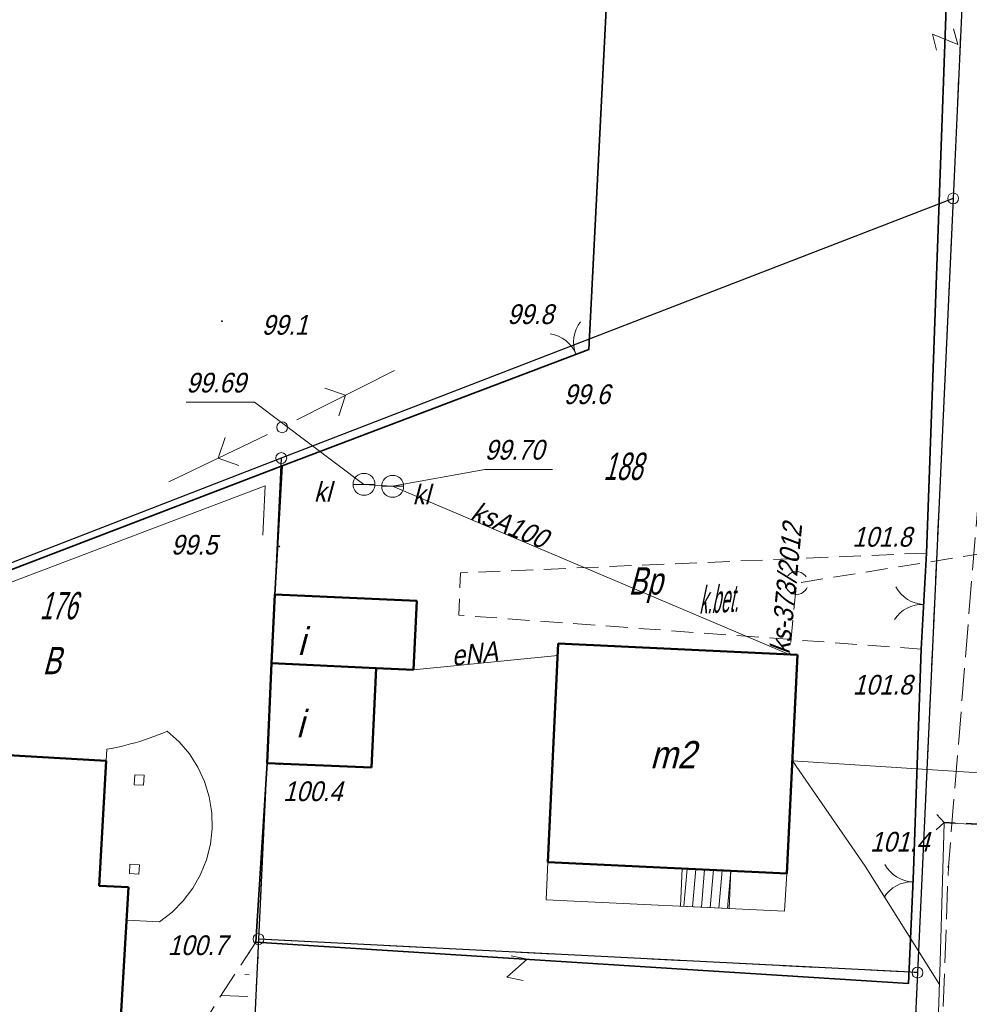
# Model space of a CAD drawing. Extents: x 6530721 to 6531385, y 5978377 to 5979143.
# Tile 131 of 146: x 6530940 to 6530983, y 5979033 to 5979078. Entities that reach past the tile are written whole.
import ezdxf
from ezdxf.enums import TextEntityAlignment as Align

# ---------------------------------------------------------------- set-up
doc = ezdxf.new("R2010")
doc.units = 0
for name, pattern in [('AB_rokocin 2014-08-13 AC2004$0$1.0_0.5', [1.5, 1, -0.5]), ('AB_rokocin 2014-08-13 AC2004$0$1.5_0.5', [2, 1.5, -0.5]), ('AB_rokocin 2014-08-13 AC2004$0$823-500', [1.75, 1.25, -0.5]), ('AB_rokocin 2014-08-13 AC2004$0$ib05_500', [1, 0.5, -0.5]), ('AB_rokocin 2014-08-13 AC2004$0$l217_500', [2, 1.5, -0.5]), ('AB_rokocin 2014-08-13 AC2004$0$l219_500', [0]), ('AB_rokocin 2014-08-13 AC2004$0$mz1.0_0.5', [1.5, 1, -0.5])]:
    doc.linetypes.add(name, pattern=pattern)
for name, color, linetype, lineweight in [('AB-wymiarowa', 7, 'Continuous', 30), ('AB_rokocin 2014-08-13 AC2004$0$202-Punkt graniczny stabilizowany trwale', 7, 'Continuous', 18), ('AB_rokocin 2014-08-13 AC2004$0$209-Opis konturu klasyfikacyjnego', 7, 'Continuous', 18), ('AB_rokocin 2014-08-13 AC2004$0$211-Nr działki', 7, 'Continuous', 18), ('AB_rokocin 2014-08-13 AC2004$0$217-Granica konturu klasyfikcyjnego', 7, 'Continuous', 18), ('AB_rokocin 2014-08-13 AC2004$0$219-Linia granicy', 7, 'Continuous', 18), ('AB_rokocin 2014-08-13 AC2004$0$310-podpora obiektu trwale związanego z budynkiem (powierzchnia)', 7, 'Continuous', 18), ('AB_rokocin 2014-08-13 AC2004$0$312-Budynek', 7, 'Continuous', 18), ('AB_rokocin 2014-08-13 AC2004$0$312-Numer ewidencyjny budynku-Atr124', 7, 'Continuous', 18), ('AB_rokocin 2014-08-13 AC2004$0$352-schody (powierzchnia)', 7, 'Continuous', 18), ('AB_rokocin 2014-08-13 AC2004$0$433-Chodnik', 7, 'Continuous', 18), ('AB_rokocin 2014-08-13 AC2004$0$510-Podpora jednosłupowa symb.-SEPOW', 7, 'Continuous', 18), ('AB_rokocin 2014-08-13 AC2004$0$516-Kierunek linii eN-SEPOW', 7, 'Continuous', 18), ('AB_rokocin 2014-08-13 AC2004$0$820-Skarpa nieumocniona', 7, 'Continuous', 18), ('AB_rokocin 2014-08-13 AC2004$0$824-Podnóże skarpy nieumocninej', 7, 'Continuous', 18), ('AB_rokocin 2014-08-13 AC2004$0$903-Żywopłot', 7, 'Continuous', 18), ('AB_rokocin 2014-08-13 AC2004$0$905-Brama w ogrodzeniu', 7, 'Continuous', 18), ('AB_rokocin 2014-08-13 AC2004$0$991-Przehaczenie', 7, 'Continuous', 18), ('AB_rokocin 2014-08-13 AC2004$0$chodnik (powierzchnia)', 7, 'Continuous', 18), ('AB_rokocin 2014-08-13 AC2004$0$jezdnia (powierzchnia)', 7, 'Continuous', 18), ('AB_rokocin 2014-08-13 AC2004$0$ogrodzenie trwałe (linia)', 7, 'Continuous', 18), ('AB_rokocin 2014-08-13 AC2004$0$osadnik kanalizacji lokalnej (dół Chambeau) (powierzchnia)-SK - symbol', 7, 'Continuous', 18), ('AB_rokocin 2014-08-13 AC2004$0$osadnik kanalizacji lokalnej (dół Chambeau) (powierzchnia)-SK - symbol-Atr17', 7, 'Continuous', 18), ('AB_rokocin 2014-08-13 AC2004$0$osadnik kanalizacji lokalnej (dół Chambeau) (powierzchnia)-SK - symbol-Atr2', 7, 'Continuous', 18), ('AB_rokocin 2014-08-13 AC2004$0$przepust (linia)', 7, 'Continuous', 18), ('AB_rokocin 2014-08-13 AC2004$0$przepust (linia) - symbol', 7, 'Continuous', 18), ('AB_rokocin 2014-08-13 AC2004$0$przewód elektroenergetyczny (linia)-SEPOD', 7, 'Continuous', 18), ('AB_rokocin 2014-08-13 AC2004$0$przewód elektroenergetyczny (linia)-SEPOD-Atr1', 7, 'Continuous', 18), ('AB_rokocin 2014-08-13 AC2004$0$przewód kanalizacyjny (linia)-SK', 7, 'Continuous', 18), ('AB_rokocin 2014-08-13 AC2004$0$przewód kanalizacyjny (linia)-SK-Atr1', 7, 'Continuous', 18), ('AB_rokocin 2014-08-13 AC2004$0$przewód kanalizacyjny - projektowany (linia)-SK', 7, 'Continuous', 18), ('AB_rokocin 2014-08-13 AC2004$0$przewód kanalizacyjny - projektowany (linia)-SK-Atr1', 7, 'Continuous', 18), ('AB_rokocin 2014-08-13 AC2004$0$przewód telekomunikacyjny (linia)-STPOD', 7, 'Continuous', 18), ('AB_rokocin 2014-08-13 AC2004$0$przewód wodociągowy (linia)-SW', 7, 'Continuous', 18), ('AB_rokocin 2014-08-13 AC2004$0$punkt wysokościowy naturalny', 7, 'Continuous', 18), ('AB_rokocin 2014-08-13 AC2004$0$punkt wysokościowy naturalny-Atr2', 7, 'Continuous', 18)]:
    doc.layers.add(name, color=color, linetype=linetype, lineweight=lineweight)
doc.styles.add('AB_rokocin 2014-08-13 AC2004$0$Standard', font='txt')
doc.linetypes.add('AB_rokocin 2014-08-13 AC2004$0$902-500', pattern='A,3.75,0,[1,ksztalty.shx,S=0.5,R=0,X=0,Y=0],3.75', length=7.5)
doc.linetypes.add('AB_rokocin 2014-08-13 AC2004$0$903-500', pattern='A,0,-0.001,0,[6,ksztalty.shx,S=0.667,R=0,X=0,Y=0],-3', length=3.001)

# ---------------------------------------------------------------- blocks, each defined once
blk = doc.blocks.new('AB_rokocin 2014-08-13 AC2004$0$PW01')
at = {"linetype": 'Continuous', "lineweight": 13}
h = blk.add_hatch(color=0, dxfattribs=at)
edge = h.paths.add_edge_path()
edge.add_arc((0, 0), 0.045, 0, 360)
blk = doc.blocks.new('AB_rokocin 2014-08-13 AC2004$0$516')
at = {"color": 0, "linetype": 'Continuous', "lineweight": 0}
for p, q in [((3.25, 0), (2.543, 0.707)), ((0.75, 0), (5.75, 0)), ((3.25, 0), (2.543, -0.707))]:
    blk.add_line(p, q, dxfattribs=at)
blk = doc.blocks.new('AB_rokocin 2014-08-13 AC2004$0$510')
at = {"color": 0, "linetype": 'Continuous', "lineweight": 0}
blk.add_circle((0, 0), 0.25, dxfattribs=at)
blk = doc.blocks.new('AB_rokocin 2014-08-13 AC2004$0$US07')
at = {"color": 0, "linetype": 'Continuous', "lineweight": 13}
for q in [(-0.5, 0), (0.5, 0)]:
    blk.add_line((0, 0), q, dxfattribs=at)
blk.add_circle((0, 0), 0.5, dxfattribs=at)
blk = doc.blocks.new('AB_rokocin 2014-08-13 AC2004$0$991')
at = {"color": 0, "linetype": 'Continuous', "lineweight": 0}
for p, q in [((-0.375, 0.5), (0.375, 0.5)), ((-0.375, -0.5), (0.375, 0.5)), ((-0.375, -0.5), (0.375, -0.5))]:
    blk.add_line(p, q, dxfattribs=at)
blk = doc.blocks.new('AB_rokocin 2014-08-13 AC2004$0$905')
at = {"color": 0, "linetype": 'Continuous', "lineweight": 0}
for centre, start, end in [((-1.5, 0), 0, 60), ((1.5, 0), 120, 180)]:
    blk.add_arc(centre, 1.5, start, end, dxfattribs=at)
blk = doc.blocks.new('AB_rokocin 2014-08-13 AC2004$0$IB05')
at = {"color": 0, "linetype": 'Continuous', "lineweight": 13}
for q in [(0.354, 0.354), (0.354, -0.354)]:
    blk.add_line((0, 0), q, dxfattribs=at)
blk = doc.blocks.new('AB_rokocin 2014-08-13 AC2004$0$202')
at = {"color": 0, "linetype": 'Continuous', "lineweight": 0}
blk.add_circle((0, 0), 0.25, dxfattribs=at)
blk = doc.blocks.new('AB_rokocin 2014-08-13 AC2004')
at = {"layer": 'AB_rokocin 2014-08-13 AC2004$0$217-Granica konturu klasyfikcyjnego', "color": 3, "linetype": 'AB_rokocin 2014-08-13 AC2004$0$l217_500', "lineweight": 18, "flags": 128}
for points in [[(6530982.74, 5979070.17), (6530983.29, 5979082.25)], [(6530982.74, 5979070.17), (6530983.29, 5979082.25)], [(6530952.03, 5979058.3), (6530982.74, 5979070.17)], [(6530952.03, 5979058.3), (6530982.74, 5979070.17)], [(6530981.11, 5979034.78), (6530982.74, 5979070.17)], [(6530981.11, 5979034.78), (6530982.74, 5979070.17)], [(6530921.79, 5979046.56), (6530952.03, 5979058.3)], [(6530921.79, 5979046.56), (6530952.03, 5979058.3)], [(6530950.99, 5979036.31), (6530952.03, 5979058.3)], [(6530950.99, 5979036.31), (6530952.03, 5979058.3)], [(6530950.55, 5979026.95), (6530950.99, 5979036.31)], [(6530950.55, 5979026.95), (6530950.99, 5979036.31)], [(6530950.99, 5979036.31), (6530981.11, 5979034.78)], [(6530950.99, 5979036.31), (6530981.11, 5979034.78)], [(6530979.95, 5979009.75), (6530981.11, 5979034.78)], [(6530979.95, 5979009.75), (6530981.11, 5979034.78)]]:
    blk.add_lwpolyline(points, dxfattribs=at)
at = {"layer": 'AB_rokocin 2014-08-13 AC2004$0$219-Linia granicy', "color": 92, "linetype": 'AB_rokocin 2014-08-13 AC2004$0$l219_500', "lineweight": 30, "flags": 128}
for points in [[(6530983.29, 5979082.25), (6530982.74, 5979070.17)], [(6530983.29, 5979082.25), (6530982.74, 5979070.17)], [(6530982.74, 5979070.17), (6530952.03, 5979058.3)], [(6530982.74, 5979070.17), (6530952.03, 5979058.3)], [(6530982.74, 5979070.17), (6530981.11, 5979034.78)], [(6530982.74, 5979070.17), (6530981.11, 5979034.78)], [(6530952.03, 5979058.3), (6530921.79, 5979046.56)], [(6530952.03, 5979058.3), (6530921.79, 5979046.56)], [(6530952.03, 5979058.3), (6530950.99, 5979036.31)], [(6530952.03, 5979058.3), (6530950.99, 5979036.31)], [(6530950.99, 5979036.31), (6530950.55, 5979026.95)], [(6530950.99, 5979036.31), (6530950.55, 5979026.95)], [(6530981.11, 5979034.78), (6530950.99, 5979036.31)], [(6530981.11, 5979034.78), (6530950.99, 5979036.31)], [(6530981.11, 5979034.78), (6530979.95, 5979009.75)], [(6530981.11, 5979034.78), (6530979.95, 5979009.75)]]:
    blk.add_lwpolyline(points, dxfattribs=at)
at = {"layer": 'AB_rokocin 2014-08-13 AC2004$0$310-podpora obiektu trwale związanego z budynkiem (powierzchnia)', "color": 7, "linetype": 'Continuous', "lineweight": 18, "flags": 128}
for points in [[(6530945.34, 5979043.82), (6530945.77, 5979043.8), (6530945.74, 5979043.35), (6530945.31, 5979043.37)], [(6530945.11, 5979039.74), (6530945.55, 5979039.71), (6530945.52, 5979039.28), (6530945.09, 5979039.31)]]:
    blk.add_lwpolyline(points, close=True, dxfattribs=at)
at = {"layer": 'AB_rokocin 2014-08-13 AC2004$0$312-Budynek', "color": 250, "linetype": 'Continuous', "lineweight": 50, "flags": 128}
for points in [[(6530951.59, 5979048.92), (6530951.73, 5979052.07)], [(6530951.73, 5979052.07), (6530958.22, 5979051.77)], [(6530958.22, 5979051.77), (6530958.08, 5979048.62)], [(6530964.21, 5979039.83), (6530964.69, 5979049.82)], [(6530964.69, 5979049.82), (6530975.62, 5979049.3)], [(6530975.62, 5979049.3), (6530975.14, 5979039.31)], [(6530951.38, 5979044.35), (6530951.59, 5979048.92)], [(6530951.59, 5979048.92), (6530956.37, 5979048.7)], [(6530956.37, 5979048.7), (6530951.59, 5979048.92)], [(6530956.37, 5979048.7), (6530956.16, 5979044.15)], [(6530958.08, 5979048.62), (6530956.37, 5979048.7)], [(6530928.44, 5979045.36), (6530944.03, 5979044.46)], [(6530944.03, 5979044.46), (6530943.7, 5979038.74)], [(6530956.16, 5979044.15), (6530951.38, 5979044.35)], [(6530975.14, 5979039.31), (6530964.21, 5979039.83)], [(6530943.7, 5979038.74), (6530945.05, 5979038.68)], [(6530945.05, 5979038.68), (6530944.57, 5979030.68)]]:
    blk.add_lwpolyline(points, dxfattribs=at)
at = {"layer": 'AB_rokocin 2014-08-13 AC2004$0$352-schody (powierzchnia)', "color": 252, "linetype": 'Continuous', "lineweight": 18}
for p, q in [((6530945.78, 5979045.42), (6530945.99, 5979045.49)), ((6530945.78, 5979045.42), (6530945.99, 5979045.49)), ((6530945.99, 5979045.49), (6530946.2, 5979045.57)), ((6530945.99, 5979045.49), (6530946.2, 5979045.57)), ((6530946.2, 5979045.57), (6530946.41, 5979045.65)), ((6530946.2, 5979045.57), (6530946.41, 5979045.65)), ((6530946.41, 5979045.65), (6530946.62, 5979045.73)), ((6530946.41, 5979045.65), (6530946.62, 5979045.73)), ((6530946.62, 5979045.73), (6530946.82, 5979045.82)), ((6530946.62, 5979045.73), (6530946.82, 5979045.82)), ((6530946.82, 5979045.82), (6530947.36, 5979045.33)), ((6530946.82, 5979045.82), (6530947.36, 5979045.33)), ((6530944.05, 5979044.99), (6530944.27, 5979045.03)), ((6530944.05, 5979044.99), (6530944.27, 5979045.03)), ((6530944.27, 5979045.03), (6530944.49, 5979045.07)), ((6530944.27, 5979045.03), (6530944.49, 5979045.07)), ((6530944.49, 5979045.07), (6530944.71, 5979045.12)), ((6530944.49, 5979045.07), (6530944.71, 5979045.12)), ((6530944.71, 5979045.12), (6530944.92, 5979045.17)), ((6530944.71, 5979045.12), (6530944.92, 5979045.17)), ((6530944.92, 5979045.17), (6530945.14, 5979045.23)), ((6530944.92, 5979045.17), (6530945.14, 5979045.23)), ((6530945.14, 5979045.23), (6530945.35, 5979045.29)), ((6530945.14, 5979045.23), (6530945.35, 5979045.29)), ((6530945.35, 5979045.29), (6530945.57, 5979045.35)), ((6530945.35, 5979045.29), (6530945.57, 5979045.35)), ((6530945.57, 5979045.35), (6530945.78, 5979045.42)), ((6530945.57, 5979045.35), (6530945.78, 5979045.42)), ((6530947.36, 5979045.33), (6530947.83, 5979044.78)), ((6530947.36, 5979045.33), (6530947.83, 5979044.78)), ((6530944.03, 5979044.46), (6530944.05, 5979044.99)), ((6530944.03, 5979044.46), (6530944.05, 5979044.99)), ((6530947.83, 5979044.78), (6530948.22, 5979044.17)), ((6530947.83, 5979044.78), (6530948.22, 5979044.17)), ((6530943.7, 5979038.74), (6530944.03, 5979044.46)), ((6530943.7, 5979038.74), (6530944.03, 5979044.46)), ((6530948.22, 5979044.17), (6530948.52, 5979043.51)), ((6530948.22, 5979044.17), (6530948.52, 5979043.51)), ((6530948.52, 5979043.51), (6530948.73, 5979042.81)), ((6530948.52, 5979043.51), (6530948.73, 5979042.81)), ((6530948.73, 5979042.81), (6530948.85, 5979042.09)), ((6530948.73, 5979042.81), (6530948.85, 5979042.09)), ((6530948.85, 5979042.09), (6530948.87, 5979041.37)), ((6530948.85, 5979042.09), (6530948.87, 5979041.37)), ((6530948.87, 5979041.37), (6530948.79, 5979040.65)), ((6530948.87, 5979041.37), (6530948.79, 5979040.65)), ((6530948.79, 5979040.65), (6530948.61, 5979039.94)), ((6530948.79, 5979040.65), (6530948.61, 5979039.94)), ((6530948.61, 5979039.94), (6530948.34, 5979039.27)), ((6530948.61, 5979039.94), (6530948.34, 5979039.27)), ((6530964.13, 5979038.1), (6530964.21, 5979039.83)), ((6530964.21, 5979039.83), (6530975.12, 5979039.31)), ((6530948.34, 5979039.27), (6530947.99, 5979038.64)), ((6530948.34, 5979039.27), (6530947.99, 5979038.64)), ((6530970.28, 5979037.81), (6530970.36, 5979039.54)), ((6530970.36, 5979039.54), (6530972.58, 5979039.44)), ((6530970.58, 5979039.52), (6530970.43, 5979037.81)), ((6530970.98, 5979039.51), (6530970.83, 5979037.78)), ((6530971.38, 5979039.49), (6530971.23, 5979037.77)), ((6530971.78, 5979039.48), (6530971.63, 5979037.75)), ((6530972.18, 5979039.45), (6530972.03, 5979037.73)), ((6530972.58, 5979039.44), (6530972.43, 5979037.71)), ((6530972.58, 5979039.44), (6530972.5, 5979037.71)), ((6530975.14, 5979039.31), (6530975.03, 5979037.58)), ((6530945.05, 5979038.68), (6530943.7, 5979038.74)), ((6530945.05, 5979038.68), (6530943.7, 5979038.74)), ((6530944.97, 5979037.18), (6530945.05, 5979038.68)), ((6530944.97, 5979037.18), (6530945.05, 5979038.68)), ((6530947.99, 5979038.64), (6530947.55, 5979038.06)), ((6530947.99, 5979038.64), (6530947.55, 5979038.06)), ((6530947.55, 5979038.06), (6530947.04, 5979037.54)), ((6530947.55, 5979038.06), (6530947.04, 5979037.54)), ((6530975.03, 5979037.58), (6530964.13, 5979038.1)), ((6530972.5, 5979037.71), (6530970.28, 5979037.81)), ((6530947.04, 5979037.54), (6530946.46, 5979037.1)), ((6530947.04, 5979037.54), (6530946.46, 5979037.1)), ((6530946.46, 5979037.1), (6530944.97, 5979037.18)), ((6530946.46, 5979037.1), (6530944.97, 5979037.18))]:
    blk.add_line(p, q, dxfattribs=at)
at = {"layer": 'AB_rokocin 2014-08-13 AC2004$0$820-Skarpa nieumocniona', "color": 252, "linetype": 'Continuous', "lineweight": 18}
for p, q in [((6530950.6, 5979035.68), (6530950.54, 5979035.68)), ((6530950.57, 5979034.68), (6530950.36, 5979034.69)), ((6530950.5, 5979033.68), (6530949.28, 5979033.73))]:
    blk.add_line(p, q, dxfattribs=at)
at = {"layer": 'AB_rokocin 2014-08-13 AC2004$0$824-Podnóże skarpy nieumocninej', "color": 252, "linetype": 'AB_rokocin 2014-08-13 AC2004$0$823-500', "lineweight": 18, "flags": 128}
blk.add_lwpolyline([(6530950.86, 5979036.17), (6530947.09, 5979030.35), (6530946.32, 5979028.44), (6530946.25, 5979027.2), (6530946.25, 5979027.17)], dxfattribs=at)
at = {"layer": 'AB_rokocin 2014-08-13 AC2004$0$903-Żywopłot', "color": 7, "linetype": 'AB_rokocin 2014-08-13 AC2004$0$903-500', "lineweight": 18, "flags": 128}
blk.add_lwpolyline([(6530922.09, 5979043.64), (6530922.17, 5979045.99), (6530951.3, 5979057.03), (6530951.18, 5979054.78)], dxfattribs=at)
at = {"layer": 'AB_rokocin 2014-08-13 AC2004$0$chodnik (powierzchnia)', "color": 252, "linetype": 'AB_rokocin 2014-08-13 AC2004$0$mz1.0_0.5', "lineweight": 18, "flags": 128}
blk.add_lwpolyline([(6530981.52, 5979053.96), (6530960.22, 5979053.05), (6530960.14, 5979051.12), (6530981.27, 5979049.57)], dxfattribs=at)
at = {"layer": 'AB_rokocin 2014-08-13 AC2004$0$jezdnia (powierzchnia)', "color": 252, "linetype": 'AB_rokocin 2014-08-13 AC2004$0$1.5_0.5', "lineweight": 18, "flags": 128}
blk.add_lwpolyline([(6530985.78, 5979082.6), (6530984.46, 5979063.44), (6530982.52, 5979039.61), (6530981.54, 5979013.49), (6530979.39, 5978979.44), (6530978.32, 5978955.43), (6530977.32, 5978924.35), (6530977.18, 5978898.97), (6530975.4, 5978882.76), (6530973.84, 5978878.32), (6530971.37, 5978876.16), (6530968.23, 5978875.09), (6530950.8, 5978875.6), (6530950.25, 5978872.17), (6530968.11, 5978871.47), (6530973.1, 5978871.84), (6530979.12, 5978872.07), (6530985.71, 5978871.57), (6530988.36, 5978870.67), (6531008.02, 5978871.57), (6531029.25, 5978872.87), (6531034.44, 5978873.09), (6531036.17, 5978871.36), (6531037.18, 5978869.25), (6531041.13, 5978844.83), (6531042.78, 5978824.44), (6531036.31, 5978809.51), (6531027.43, 5978796.52), (6531014.3, 5978782.64), (6530999.37, 5978764.06), (6530996.85, 5978762.8), (6530994.1, 5978762.43), (6530991.66, 5978762.96), (6530999.88, 5978750.96), (6531000.38, 5978752.27), (6531000.47, 5978755.1), (6531001.45, 5978757.52), (6531017.67, 5978780.17), (6531028.21, 5978793.19), (6531039.69, 5978808.37), (6531046.64, 5978824.27)], dxfattribs=at)
at = {"layer": 'AB_rokocin 2014-08-13 AC2004$0$ogrodzenie trwałe (linia)', "color": 252, "linetype": 'AB_rokocin 2014-08-13 AC2004$0$902-500', "lineweight": 35, "flags": 128}
blk.add_lwpolyline([(6530951.38, 5979044.35), (6530951.73, 5979052.07), (6530951.86, 5979054.17), (6530952.07, 5979057.95), (6530964.88, 5979062.81), (6530966.08, 5979063.27), (6530967.76, 5979096.19), (6530980.62, 5979094.44), (6530982.53, 5979081.88), (6530981.52, 5979053.96), (6530981.27, 5979049.57), (6530980.92, 5979039.43), (6530980.88, 5979038.36), (6530980.69, 5979034.28), (6530950.86, 5979036.17)], close=True, dxfattribs=at)
blk.add_lwpolyline([(6530952.07, 5979057.95), (6530921.69, 5979046.3)], dxfattribs=at)
at = {"layer": 'AB_rokocin 2014-08-13 AC2004$0$osadnik kanalizacji lokalnej (dół Chambeau) (powierzchnia)-SK - symbol-Atr2', "color": 34, "linetype": 'ByBlock', "flags": 128}
for points in [[(6530955.81, 5979057.1), (6530950.8, 5979060.85), (6530947.689, 5979060.85)], [(6530957.12, 5979057.01), (6530961.33, 5979057.78), (6530964.428, 5979057.78)]]:
    blk.add_lwpolyline(points, dxfattribs=at)
at = {"layer": 'AB_rokocin 2014-08-13 AC2004$0$przepust (linia)', "color": 7, "linetype": 'AB_rokocin 2014-08-13 AC2004$0$ib05_500', "lineweight": 35, "flags": 128}
blk.add_lwpolyline([(6530982.33, 5979041.64), (6530988.34, 5979041.34)], dxfattribs=at)
at = {"layer": 'AB_rokocin 2014-08-13 AC2004$0$przewód elektroenergetyczny (linia)-SEPOD', "color": 1, "linetype": 'Continuous', "lineweight": 18, "flags": 128}
blk.add_lwpolyline([(6530958.08, 5979048.62), (6530964.67, 5979049.28)], dxfattribs=at)
at = {"layer": 'AB_rokocin 2014-08-13 AC2004$0$przewód kanalizacyjny (linia)-SK', "color": 34, "linetype": 'Continuous', "lineweight": 18, "flags": 128}
blk.add_lwpolyline([(6530955.81, 5979057.1), (6530957.12, 5979057.01), (6530975.32, 5979049.29)], dxfattribs=at)
at = {"layer": 'AB_rokocin 2014-08-13 AC2004$0$przewód kanalizacyjny - projektowany (linia)-SK', "color": 32, "linetype": 'AB_rokocin 2014-08-13 AC2004$0$1.0_0.5', "lineweight": 18, "flags": 128}
for points in [[(6530975.79, 5979052.62), (6530985.98, 5979054.24)], [(6530975.56, 5979052.38), (6530975.26, 5979049.32)]]:
    blk.add_lwpolyline(points, dxfattribs=at)
blk.add_lwpolyline([(6530975.89, 5979052.17), (6530975.8, 5979052.11), (6530975.69, 5979052.08), (6530975.58, 5979052.07), (6530975.48, 5979052.08), (6530975.37, 5979052.11), (6530975.28, 5979052.17), (6530975.19, 5979052.24), (6530975.13, 5979052.33), (6530975.08, 5979052.42), (6530975.06, 5979052.53), (6530975.06, 5979052.64), (6530975.08, 5979052.75), (6530975.13, 5979052.85), (6530975.19, 5979052.94), (6530975.27, 5979053.01), (6530975.36, 5979053.07), (6530975.47, 5979053.1), (6530975.58, 5979053.11), (6530975.68, 5979053.1), (6530975.79, 5979053.07), (6530975.88, 5979053.01), (6530975.97, 5979052.94), (6530976.03, 5979052.85), (6530976.08, 5979052.76), (6530976.1, 5979052.65), (6530976.1, 5979052.54), (6530976.08, 5979052.43), (6530976.03, 5979052.33), (6530975.97, 5979052.24)], close=True, dxfattribs=at)
at = {"layer": 'AB_rokocin 2014-08-13 AC2004$0$przewód telekomunikacyjny (linia)-STPOD', "color": 30, "linetype": 'Continuous', "lineweight": 18, "flags": 128}
for points in [[(6530982.33, 5979041.63), (6530991.54, 5979041.17), (6530997.1, 5979045.49)], [(6530982.12, 5979034.24), (6530978.71, 5979039.65), (6530975.4, 5979044.46)], [(6530982.33, 5979041.63), (6530982.15, 5979035.27), (6530981.93, 5979028.79), (6530981.5, 5979017.48), (6530980.85, 5979004.95), (6530980.24, 5978992.52), (6530979.52, 5978981), (6530978.9, 5978966.1), (6530978.13, 5978953.59), (6530977.66, 5978941.32), (6530977.09, 5978930.17), (6530976.22, 5978917.47), (6530975.42, 5978905.44), (6530974.93, 5978893.03), (6530974.03, 5978880.84), (6530973.63, 5978877.74), (6530970.35, 5978875.62), (6530958.91, 5978875.75), (6530943.21, 5978876.16), (6530926.26, 5978876.81), (6530926.35, 5978878.55), (6530920.06, 5978882.62), (6530917.38, 5978884.41)]]:
    blk.add_lwpolyline(points, dxfattribs=at)
at = {"layer": 'AB_rokocin 2014-08-13 AC2004$0$przewód wodociągowy (linia)-SW', "color": 5, "linetype": 'Continuous', "lineweight": 18, "flags": 128}
blk.add_lwpolyline([(6530975.39, 5979044.46), (6530988.2, 5979043.63)], dxfattribs=at)
at = {"layer": 'AB_rokocin 2014-08-13 AC2004$0$202-Punkt graniczny stabilizowany trwale', "color": 7, "linetype": 'Continuous', "lineweight": 18, "rotation": 171.887}
for p in [(6530982.74, 5979070.17), (6530952.03, 5979058.3), (6530950.99, 5979036.31), (6530981.11, 5979034.78)]:
    blk.add_blockref('AB_rokocin 2014-08-13 AC2004$0$202', p, dxfattribs=at)
at = {"layer": 'AB_rokocin 2014-08-13 AC2004$0$510-Podpora jednosłupowa symb.-SEPOW', "color": 7, "linetype": 'Continuous', "lineweight": 18}
blk.add_blockref('AB_rokocin 2014-08-13 AC2004$0$510', (6530952.07, 5979059.71), dxfattribs=at)
at = {"layer": 'AB_rokocin 2014-08-13 AC2004$0$516-Kierunek linii eN-SEPOW', "color": 7, "linetype": 'Continuous', "lineweight": 18}
for rotation in [26.86800000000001, 205.747]:
    blk.add_blockref('AB_rokocin 2014-08-13 AC2004$0$516', (6530952.07, 5979059.71), dxfattribs=dict(at, rotation=rotation))
at = {"layer": 'AB_rokocin 2014-08-13 AC2004$0$905-Brama w ogrodzeniu', "color": 252, "linetype": 'Continuous', "lineweight": 35}
for p, rotation in [((6530965.5, 5979063.05), 21.967), ((6530981.39, 5979051.61), 87.527), ((6530980.9, 5979038.93), 88.394)]:
    blk.add_blockref('AB_rokocin 2014-08-13 AC2004$0$905', p, dxfattribs=dict(at, rotation=rotation))
at = {"layer": 'AB_rokocin 2014-08-13 AC2004$0$991-Przehaczenie', "color": 7, "linetype": 'Continuous', "lineweight": 18}
for p, rotation in [((6530982.37, 5979077.44), 104.534), ((6530962.81, 5979034.98), 348.69)]:
    blk.add_blockref('AB_rokocin 2014-08-13 AC2004$0$991', p, dxfattribs=dict(at, rotation=rotation))
at = {"layer": 'AB_rokocin 2014-08-13 AC2004$0$osadnik kanalizacji lokalnej (dół Chambeau) (powierzchnia)-SK - symbol', "color": 7, "linetype": 'Continuous', "lineweight": 18}
for p in [(6530955.81, 5979057.1), (6530957.12, 5979057.01)]:
    blk.add_blockref('AB_rokocin 2014-08-13 AC2004$0$US07', p, dxfattribs=at)
at = {"layer": 'AB_rokocin 2014-08-13 AC2004$0$przepust (linia) - symbol', "color": 7, "linetype": 'Continuous', "lineweight": 35, "rotation": 177.1420000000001}
blk.add_blockref('AB_rokocin 2014-08-13 AC2004$0$IB05', (6530982.33, 5979041.64), dxfattribs=at)
at = {"layer": 'AB_rokocin 2014-08-13 AC2004$0$punkt wysokościowy naturalny', "color": 7, "linetype": 'Continuous', "lineweight": 13}
for p in [(6530949.32, 5979064.56), (6530966.08, 5979063.27), (6530964.88, 5979062.81), (6530951.94, 5979054.26), (6530981.52, 5979053.96), (6530981.27, 5979049.57), (6530951.97, 5979044.31), (6530982.52, 5979039.61), (6530950.97, 5979035.45)]:
    blk.add_blockref('AB_rokocin 2014-08-13 AC2004$0$PW01', p, dxfattribs=at)
at = {"layer": 'AB_rokocin 2014-08-13 AC2004$0$209-Opis konturu klasyfikacyjnego', "color": 3, "linetype": 'Continuous', "lineweight": 20, "style": 'AB_rokocin 2014-08-13 AC2004$0$Standard', "oblique": 15}
for s, width, p in [('Bp', 0.75, (6530967.9, 5979052.06)), ('B', 0.741, (6530941.12, 5979048.42))]:
    blk.add_text(s, height=1.25, dxfattribs=dict(at, width=width)).set_placement(p)
at = {"layer": 'AB_rokocin 2014-08-13 AC2004$0$211-Nr działki', "color": 92, "linetype": 'Continuous', "lineweight": 30, "style": 'AB_rokocin 2014-08-13 AC2004$0$Standard', "oblique": 15}
for s, width, p in [('188', 0.638, (6530966.75, 5979057.3)), ('176', 0.609, (6530940.99, 5979050.93))]:
    blk.add_text(s, height=1.25, dxfattribs=dict(at, width=width)).set_placement(p)
at = {"layer": 'AB_rokocin 2014-08-13 AC2004$0$312-Numer ewidencyjny budynku-Atr124', "color": 7, "linetype": 'ByBlock', "lineweight": 20, "style": 'AB_rokocin 2014-08-13 AC2004$0$Standard', "oblique": 15, "width": 0.896}
for s, p in [('i', (6530952.94, 5979049.93)), ('i', (6530952.88, 5979046.16)), ('m2', (6530969.92, 5979044.74))]:
    blk.add_text(s, height=1.25, dxfattribs=at).set_placement(p, align=Align.MIDDLE_CENTER)
at = {"layer": 'AB_rokocin 2014-08-13 AC2004$0$433-Chodnik', "color": 252, "linetype": 'Continuous', "lineweight": 20, "style": 'AB_rokocin 2014-08-13 AC2004$0$Standard', "oblique": 15, "width": 0.438}
blk.add_text('k.bet.', height=1.25, rotation=3.253, dxfattribs=at).set_placement((6530971.13, 5979051.18))
at = {"layer": 'AB_rokocin 2014-08-13 AC2004$0$osadnik kanalizacji lokalnej (dół Chambeau) (powierzchnia)-SK - symbol-Atr17', "color": 7, "linetype": 'ByBlock', "lineweight": 20, "style": 'AB_rokocin 2014-08-13 AC2004$0$Standard', "oblique": 15, "width": 0.9}
for p in [(6530953.52, 5979056.31), (6530958.03, 5979056.18)]:
    blk.add_text('kl', height=0.9, dxfattribs=at).set_placement(p)
at = {"layer": 'AB_rokocin 2014-08-13 AC2004$0$osadnik kanalizacji lokalnej (dół Chambeau) (powierzchnia)-SK - symbol-Atr2', "color": 34, "linetype": 'ByBlock', "lineweight": 20, "style": 'AB_rokocin 2014-08-13 AC2004$0$Standard', "oblique": 15, "width": 0.9}
for s, p in [('99.69', (6530947.689, 5979061.3)), ('99.70', (6530961.33, 5979058.23))]:
    blk.add_text(s, height=0.9, dxfattribs=at).set_placement(p)
at = {"layer": 'AB_rokocin 2014-08-13 AC2004$0$przewód elektroenergetyczny (linia)-SEPOD-Atr1', "color": 1, "linetype": 'ByBlock', "lineweight": 20, "style": 'AB_rokocin 2014-08-13 AC2004$0$Standard', "oblique": 15, "width": 0.9}
blk.add_text('eNA', height=0.9, rotation=6.502, dxfattribs=at).set_placement((6530959.86, 5979048.8))
at = {"layer": 'AB_rokocin 2014-08-13 AC2004$0$przewód kanalizacyjny (linia)-SK-Atr1', "color": 34, "linetype": 'ByBlock', "lineweight": 20, "style": 'AB_rokocin 2014-08-13 AC2004$0$Standard', "oblique": 15, "width": 0.9}
blk.add_text('ksA100', height=0.9, rotation=337.822, dxfattribs=at).set_placement((6530960.62, 5979055.51))
at = {"layer": 'AB_rokocin 2014-08-13 AC2004$0$przewód kanalizacyjny - projektowany (linia)-SK-Atr1', "color": 34, "linetype": 'ByBlock', "lineweight": 20, "style": 'AB_rokocin 2014-08-13 AC2004$0$Standard', "oblique": 15, "width": 0.9}
blk.add_text('ks-373/2012', height=0.9, rotation=84.401, dxfattribs=at).set_placement((6530975.26, 5979049.32))
at = {"layer": 'AB_rokocin 2014-08-13 AC2004$0$punkt wysokościowy naturalny-Atr2', "color": 252, "linetype": 'ByBlock', "lineweight": 20, "style": 'AB_rokocin 2014-08-13 AC2004$0$Standard', "oblique": 15, "width": 0.9}
for s, p in [('99.8', (6530962.36, 5979064.43)), ('99.1', (6530951.14, 5979063.94)), ('99.6', (6530964.94, 5979060.77)), ('101.8', (6530978.13, 5979054.25)), ('99.5', (6530946.99, 5979053.89)), ('101.8', (6530978.15, 5979047.49)), ('100.4', (6530952.11, 5979042.62)), ('101.4', (6530978.94, 5979040.31)), ('100.7', (6530946.84, 5979035.58))]:
    blk.add_text(s, height=0.9, dxfattribs=at).set_placement(p)

msp = doc.modelspace()

# ---------------------------------------------------------------- block references
at = {"layer": 'AB-wymiarowa'}
msp.add_blockref('AB_rokocin 2014-08-13 AC2004', (0, 0), dxfattribs=at)

doc.saveas('drawing.dxf')
